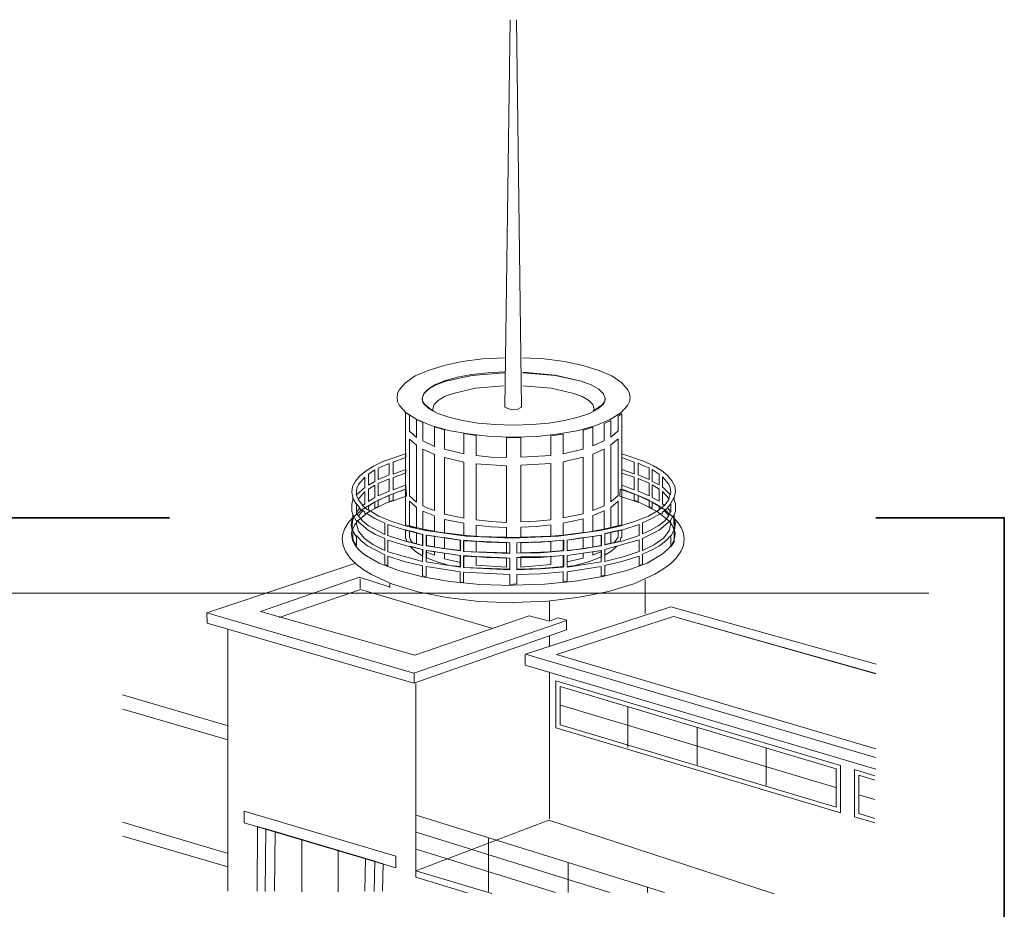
# Model space of a CAD drawing. Header units: millimetres. Extents: x 0 to 10560344, y -63228 to 177747.
# Tile 112 of 126: x 124507 to 129875, y 62638 to 67491. Entities that reach past the tile are written whole.
import ezdxf

# ---------------------------------------------------------------- set-up
doc = ezdxf.new("R2010")
doc.units = ezdxf.units.MM
doc.layers.add('005', color=9, linetype='Continuous', lineweight=5)
doc.layers.add('035', color=82, linetype='Continuous', lineweight=35)
doc.layers.add('xxhiddenxx', color=40, linetype='Continuous', lineweight=0, plot=False)

msp = doc.modelspace()

# ---------------------------------------------------------------- linework, layer by layer
at = {"layer": '005', "color": 7, "linetype": 'Continuous'}
for p, q in [((127181.4, 67490.4), (127151.8, 65377.6)), ((127242.7, 65377.6), (127216, 67491.3)), ((126734.5, 65578.3), (126820.6, 65605)), ((126820.6, 65605), (126920.4, 65625.8)), ((126920.4, 65625.8), (127031.1, 65640.6)), ((127031.1, 65640.6), (127150.8, 65646.5)), ((127248.7, 65646.5), (127367.3, 65640.6)), ((127367.3, 65640.6), (127478, 65625.8)), ((127478, 65625.8), (127577.9, 65605)), ((127577.9, 65605), (127663.9, 65578.3)), ((126610, 65511.1), (126663.4, 65547.6)), ((126663.4, 65547.6), (126734.5, 65578.3)), ((126829.5, 65522.9), (126894.7, 65541.7)), ((126831.5, 65520), (126973.8, 65550.6)), ((126894.7, 65541.7), (126971.8, 65555.5)), ((126971.8, 65555.5), (127056.9, 65565.5)), ((126973.8, 65550.6), (127147.8, 65565.5)), ((127056.9, 65565.5), (127150.8, 65570.4)), ((127250.6, 65568.4), (127426.6, 65551.6)), ((127250.6, 65565.5), (127426.6, 65550.6)), ((127426.6, 65551.6), (127569, 65520)), ((127426.6, 65550.6), (127569, 65520)), ((127663.9, 65578.3), (127735.1, 65547.6)), ((127735.1, 65547.6), (127789.5, 65511.1)), ((126576.4, 65472.5), (126610, 65511.1)), ((126735.6, 65477.5), (126775.1, 65501.2)), ((126736.5, 65476.5), (126777.1, 65499.2)), ((126775.1, 65501.2), (126829.5, 65522.9)), ((126777.1, 65499.2), (126831.5, 65520)), ((127145.8, 65493.3), (126992.6, 65480.4)), ((127404.9, 65480.4), (127250.6, 65493.3)), ((127569, 65520), (127623.4, 65499.2)), ((127569, 65520), (127623.4, 65499.2)), ((127623.4, 65499.2), (127664.9, 65476.5)), ((127623.4, 65499.2), (127664.9, 65476.5)), ((127789.5, 65511.1), (127823.1, 65472.5)), ((126564.5, 65430), (126567.5, 65451.7)), ((126567.5, 65451.7), (126576.4, 65472.5)), ((126701.9, 65424.1), (126709.8, 65451.7)), ((126701.9, 65424.1), (126710.8, 65450.8)), ((126709.8, 65451.7), (126735.6, 65477.5)), ((126710.8, 65450.8), (126736.5, 65476.5)), ((126823.5, 65434.9), (126788.9, 65414.2)), ((126870, 65452.7), (126823.5, 65434.9)), ((126992.6, 65480.4), (126870, 65452.7)), ((127527.5, 65452.7), (127404.9, 65480.4)), ((127573.9, 65434.9), (127527.5, 65452.7)), ((127609.5, 65414.2), (127573.9, 65434.9)), ((127664.9, 65476.5), (127690.6, 65450.8)), ((127664.9, 65476.5), (127690.6, 65450.8)), ((127690.6, 65450.8), (127699.5, 65424.1)), ((127690.6, 65450.8), (127699.5, 65424.1)), ((127823.1, 65472.5), (127831, 65451.7)), ((127831, 65451.7), (127834.9, 65430)), ((126567.5, 65408.2), (126564.5, 65430)), ((126577.4, 65387.5), (126567.5, 65408.2)), ((126614.9, 65347), (126577.4, 65387.5)), ((126703.9, 65409.2), (126701.9, 65424.1)), ((126705.9, 65406.3), (126701.9, 65424.1)), ((126711.8, 65394.4), (126703.9, 65409.2)), ((126717.7, 65389.5), (126705.9, 65406.3)), ((126740.5, 65367.7), (126711.8, 65394.4)), ((126762.2, 65355.9), (126717.7, 65389.5)), ((126767.2, 65391.4), (126759.3, 65367.7)), ((126788.9, 65414.2), (126767.2, 65391.4)), ((127631.3, 65391.4), (127609.5, 65414.2)), ((127639.2, 65367.7), (127631.3, 65391.4)), ((127682.7, 65389.5), (127634.3, 65355.9)), ((127689.6, 65394.4), (127659.9, 65367.7)), ((127695.5, 65406.3), (127682.7, 65389.5)), ((127696.5, 65409.2), (127689.6, 65394.4)), ((127699.5, 65424.1), (127695.5, 65406.3)), ((127699.5, 65424.1), (127696.5, 65409.2)), ((127821.1, 65387.5), (127784.5, 65347)), ((127831, 65408.2), (127821.1, 65387.5)), ((127834.9, 65430), (127831, 65408.2)), ((126611, 65300.5), (126611, 65348.9)), ((126611, 65348.9), (126631.7, 65333.1)), ((126631.7, 65333.1), (126611, 65348.9)), ((126611, 65348.9), (126631.7, 65333.1)), ((126673.3, 65310.4), (126614.9, 65347)), ((126631.7, 65333.1), (126631.7, 65247.1)), ((126787, 65343), (126740.5, 65367.7)), ((126759.3, 65367.7), (126762.2, 65355.9)), ((126847.3, 65322.2), (126787, 65343)), ((127151.8, 65377.6), (127174.5, 65367.7)), ((127174.5, 65367.7), (127197.2, 65363.8)), ((127197.2, 65363.8), (127220, 65365.7)), ((127220, 65365.7), (127242.7, 65377.6)), ((127613.5, 65343), (127552.2, 65322.2)), ((127659.9, 65367.7), (127613.5, 65343)), ((127634.3, 65355.9), (127639.2, 65367.7)), ((127784.5, 65347), (127726.2, 65310.4)), ((127769.7, 65328.2), (127790.4, 65342)), ((127769.7, 65249.1), (127769.7, 65328.2)), ((127790.4, 65342), (127790.4, 65302.4)), ((126611, 65260.9), (126611, 65300.5)), ((126671.3, 65309.4), (126705.9, 65293.6)), ((126671.3, 65212.5), (126671.3, 65309.4)), ((126751.3, 65277.7), (126673.3, 65310.4)), ((126705.9, 65293.6), (126705.9, 65193.7)), ((126845.3, 65251), (126751.3, 65277.7)), ((126921.4, 65304.4), (126847.3, 65322.2)), ((127005.5, 65290.6), (126921.4, 65304.4)), ((127099.4, 65282.7), (127005.5, 65290.6)), ((127199.2, 65279.7), (127099.4, 65282.7)), ((127300.1, 65282.7), (127199.2, 65279.7)), ((127393, 65290.6), (127300.1, 65282.7)), ((127478, 65304.4), (127393, 65290.6)), ((127552.2, 65322.2), (127478, 65304.4)), ((127649.1, 65277.7), (127555.2, 65251)), ((127726.2, 65310.4), (127649.1, 65277.7)), ((127694.6, 65288.6), (127730.1, 65305.4)), ((127694.6, 65193.7), (127694.6, 65288.6)), ((127730.1, 65305.4), (127730.1, 65214.5)), ((127790.4, 65302.4), (127790.4, 65260.9)), ((126611, 65126.5), (126611, 65260.9)), ((126631.7, 65247.1), (126671.3, 65212.5)), ((126769.2, 65163.1), (126769.2, 65269.8)), ((126769.2, 65269.8), (126822.6, 65254)), ((126822.6, 65254), (126822.6, 65149.2)), ((126953, 65231.3), (126845.3, 65251)), ((126929.3, 65233.3), (126996.5, 65223.4)), ((126929.3, 65123.5), (126929.3, 65233.3)), ((127071.7, 65218.4), (126953, 65231.3)), ((126996.5, 65223.4), (126996.5, 65114.6)), ((127199.2, 65214.5), (127071.7, 65218.4)), ((127327.7, 65218.4), (127199.2, 65214.5)), ((127446.4, 65231.3), (127327.7, 65218.4)), ((127403.9, 65221.4), (127471.1, 65230.3)), ((127403.9, 65114.6), (127403.9, 65221.4)), ((127555.2, 65251), (127446.4, 65231.3)), ((127471.1, 65230.3), (127471.1, 65123.5)), ((127578.9, 65252.1), (127632.3, 65267.9)), ((127578.9, 65149.2), (127578.9, 65252.1)), ((127632.3, 65267.9), (127632.3, 65166)), ((127730.1, 65214.5), (127751.9, 65231.3)), ((127751.9, 65231.3), (127769.7, 65249.1)), ((127790.4, 65260.9), (127790.4, 64935.7)), ((126631.7, 65202.6), (126671.3, 65170)), ((126631.7, 64893.2), (126631.7, 65202.6)), ((126671.3, 65170), (126671.3, 64858.5)), ((126705.9, 65193.7), (126769.2, 65163.1)), ((127161.7, 65212.5), (127199.2, 65209.5)), ((127161.7, 65102.8), (127161.7, 65212.5)), ((127199.2, 65209.5), (127238.8, 65212.5)), ((127238.8, 65212.5), (127238.8, 65104.7)), ((127632.3, 65166), (127694.6, 65193.7)), ((127769.7, 65205.6), (127730.1, 65173)), ((127730.1, 65173), (127730.1, 64860.5)), ((127769.7, 64896.1), (127769.7, 65205.6)), ((126611, 65123.5), (126487.4, 65081)), ((126613, 65126.5), (126611, 65126.5)), ((126611, 65102.8), (126611, 65123.5)), ((126613, 65102.8), (126613, 65126.5)), ((126705.9, 65149.2), (126769.2, 65118.6)), ((126705.9, 64839.8), (126705.9, 65149.2)), ((126769.2, 65118.6), (126769.2, 64814.1)), ((126822.6, 65149.2), (126929.3, 65123.5)), ((126996.5, 65114.6), (127077.6, 65105.7)), ((127238.8, 65104.7), (127403.9, 65114.6)), ((127471.1, 65123.5), (127578.9, 65149.2)), ((127694.6, 65149.2), (127632.3, 65121.5)), ((127632.3, 65121.5), (127632.3, 64814.1)), ((127694.6, 64839.8), (127694.6, 65149.2)), ((127914, 65081), (127790.4, 65123.5)), ((127790.4, 65123.5), (127790.4, 65102.8)), ((126487.4, 65081), (126437, 65056.3)), ((126522, 65070.1), (126461.7, 65044.4)), ((126522, 65007.8), (126522, 65070.1)), ((126543.7, 65077.1), (126611, 65102.8)), ((126543.7, 65011.8), (126543.7, 65077.1)), ((126611, 65037.5), (126611, 65102.8)), ((126611, 65102.8), (126613, 65102.8)), ((126822.6, 65102.8), (126929.3, 65077.1)), ((126822.6, 64793.3), (126822.6, 65102.8)), ((126929.3, 65077.1), (126929.3, 64772.6)), ((126996.5, 64762.7), (126996.5, 65068.1)), ((126996.5, 65068.1), (127161.7, 65058.3)), ((127077.6, 65105.7), (127161.7, 65102.8)), ((127161.7, 65058.3), (127161.7, 64748.8)), ((127403.9, 65070.1), (127238.8, 65061.2)), ((127238.8, 65061.2), (127238.8, 64751.8)), ((127403.9, 64762.7), (127403.9, 65070.1)), ((127578.9, 65104.7), (127471.1, 65079)), ((127471.1, 65079), (127471.1, 64774.5)), ((127578.9, 64795.3), (127578.9, 65104.7)), ((127790.4, 65102.8), (127857.7, 65077.1)), ((127857.7, 65077.1), (127857.7, 65014.8)), ((127878.4, 65072.1), (127908.1, 65058.3)), ((127878.4, 65007.8), (127878.4, 65072.1)), ((127908.1, 65058.3), (127938.7, 65047.4)), ((127963.5, 65057.3), (127914, 65081)), ((128006, 65031.6), (127963.5, 65057.3)), ((126395.5, 65030.6), (126361.8, 65002.9)), ((126437, 65056.3), (126395.5, 65030.6)), ((126442.9, 65035.5), (126408.3, 65011.8)), ((126408.3, 65011.8), (126408.3, 64951.5)), ((126442.9, 64972.3), (126442.9, 65035.5)), ((126461.7, 65044.4), (126461.7, 64982.2)), ((126461.7, 64982.2), (126522, 65007.8)), ((126611, 65037.5), (126543.7, 65011.8)), ((126543.7, 64993), (126611, 65016.7)), ((126611, 65016.7), (126611, 65037.5)), ((126613, 65037.5), (126611, 65037.5)), ((126611, 65018.7), (126613, 65018.7)), ((126611, 64953.5), (126611, 65018.7)), ((126613, 65018.7), (126613, 65037.5)), ((127790.4, 65037.5), (127790.4, 65016.7)), ((127857.7, 65014.8), (127790.4, 65037.5)), ((127790.4, 65016.7), (127857.7, 64996)), ((127938.7, 64982.2), (127878.4, 65007.8)), ((127938.7, 65047.4), (127938.7, 64982.2)), ((127955.6, 65037.5), (127993.1, 65011.8)), ((127955.6, 64972.3), (127955.6, 65037.5)), ((127993.1, 65011.8), (127993.1, 64953.5)), ((128038.6, 65004.9), (128006, 65031.6)), ((128063.3, 64976.2), (128038.6, 65004.9)), ((126338.1, 64974.2), (126322.3, 64944.6)), ((126361.8, 65002.9), (126338.1, 64974.2)), ((126354.9, 64955.5), (126346, 64935.7)), ((126389.5, 64996), (126354.9, 64955.5)), ((126389.5, 64939.6), (126389.5, 64996)), ((126408.3, 64951.5), (126442.9, 64972.3)), ((126442.9, 64951.5), (126408.3, 64930.7)), ((126442.9, 64884.3), (126442.9, 64951.5)), ((126522, 64986.1), (126461.7, 64960.4)), ((126461.7, 64960.4), (126461.7, 64893.2)), ((126522, 64918.8), (126522, 64986.1)), ((126543.7, 64925.8), (126543.7, 64993)), ((126611, 64951.5), (126543.7, 64925.8)), ((126613, 64953.5), (126611, 64953.5)), ((126611, 64930.7), (126611, 64951.5)), ((126613, 64930.7), (126613, 64953.5)), ((127790.4, 64951.5), (127790.4, 64930.7)), ((127790.4, 64951.5), (127790.4, 64923.8)), ((127790.4, 64935.7), (127790.4, 64951.5)), ((127857.7, 64925.8), (127790.4, 64951.5)), ((127857.7, 64996), (127857.7, 64925.8)), ((127878.4, 64989.1), (127938.7, 64963.4)), ((127878.4, 64918.8), (127878.4, 64989.1)), ((127938.7, 64963.4), (127938.7, 64893.2)), ((127993.1, 64953.5), (127955.6, 64972.3)), ((127955.6, 64953.5), (127993.1, 64930.7)), ((127955.6, 64884.3), (127955.6, 64953.5)), ((128010.9, 64942.6), (128010.9, 64998)), ((128010.9, 64998), (128045.5, 64957.4)), ((128045.5, 64957.4), (128054.4, 64937.6)), ((128078.2, 64946.6), (128063.3, 64976.2)), ((126322.3, 64944.6), (126317.3, 64913.9)), ((126317.3, 64913.9), (126324.3, 64884.3)), ((126352, 64878.3), (126341.1, 64901.1)), ((126343, 64900.1), (126389.5, 64939.6)), ((126346, 64935.7), (126343, 64913.9)), ((126343, 64913.9), (126343, 64900.1)), ((126389.5, 64916.9), (126352.9, 64874.4)), ((126389.5, 64849.7), (126389.5, 64916.9)), ((126408.3, 64930.7), (126408.3, 64863.5)), ((126440.9, 64859.6), (126522, 64897.1)), ((126461.7, 64893.2), (126522, 64918.8)), ((126461.7, 64870.4), (126522, 64896.1)), ((126522, 64897.1), (126614.9, 64929.7)), ((126522, 64896.1), (126522, 64860.5)), ((126543.7, 64905), (126611, 64930.7)), ((126543.7, 64870.4), (126543.7, 64905)), ((126611, 64930.7), (126613, 64930.7)), ((126611, 64920.8), (126611, 64930.7)), ((126611, 64905), (126611, 64920.8)), ((126611, 64735), (126611, 64905)), ((126614.9, 64929.7), (126616.9, 64891.2)), ((127730.1, 64860.5), (127769.7, 64896.1)), ((127780.5, 64929.7), (127779.6, 64891.2)), ((127874.5, 64897.1), (127780.5, 64929.7)), ((127790.4, 64930.7), (127857.7, 64905)), ((127790.4, 64923.8), (127790.4, 64907)), ((127790.4, 64907), (127790.4, 64735)), ((127857.7, 64905), (127857.7, 64870.4)), ((127955.6, 64859.6), (127874.5, 64897.1)), ((127938.7, 64893.2), (127878.4, 64918.8)), ((127878.4, 64896.1), (127938.7, 64870.4)), ((127878.4, 64860.5), (127878.4, 64896.1)), ((127993.1, 64930.7), (127993.1, 64865.5)), ((128055.4, 64900.1), (128010.9, 64942.6)), ((128010.9, 64849.7), (128010.9, 64916.9)), ((128010.9, 64916.9), (128048.5, 64877.3)), ((128044.5, 64878.3), (128054.4, 64901.1)), ((128054.4, 64937.6), (128057.4, 64916.9)), ((128057.4, 64916.9), (128055.4, 64900.1)), ((128076.2, 64884.3), (128083.1, 64916.9)), ((128083.1, 64916.9), (128078.2, 64946.6)), ((126318.3, 64850.6), (126317.3, 64830.9)), ((126324.3, 64870.4), (126318.3, 64850.6)), ((126341.1, 64849.7), (126322.3, 64882.3)), ((126324.3, 64884.3), (126324.3, 64870.4)), ((126361.8, 64827.9), (126343, 64849.7)), ((126343, 64849.7), (126343, 64807.1)), ((126352.9, 64874.4), (126378.6, 64841.7)), ((126374.7, 64819), (126440.9, 64859.6)), ((126378.6, 64841.7), (126389.5, 64849.7)), ((126408.3, 64863.5), (126442.9, 64884.3)), ((126408.3, 64837.8), (126442.9, 64860.5)), ((126503.2, 64853.6), (126413.2, 64809.1)), ((126442.9, 64860.5), (126442.9, 64825.9)), ((126461.7, 64834.8), (126461.7, 64870.4)), ((126616.9, 64891.2), (126503.2, 64853.6)), ((126522, 64860.5), (126543.7, 64870.4)), ((126671.3, 64858.5), (126631.7, 64893.2)), ((126671.3, 64830.9), (126631.7, 64865.5)), ((126631.7, 64865.5), (126631.7, 64728)), ((127769.7, 64865.5), (127730.1, 64830.9)), ((127769.7, 64728), (127769.7, 64865.5)), ((127779.6, 64891.2), (127893.3, 64853.6)), ((127857.7, 64870.4), (127878.4, 64860.5)), ((127893.3, 64853.6), (127983.2, 64809.1)), ((127938.7, 64870.4), (127938.7, 64834.8)), ((127993.1, 64865.5), (127955.6, 64884.3)), ((127955.6, 64860.5), (127993.1, 64839.8)), ((127955.6, 64825.9), (127955.6, 64860.5)), ((128021.8, 64819), (127955.6, 64859.6)), ((128022.8, 64841.7), (128010.9, 64849.7)), ((128048.5, 64877.3), (128022.8, 64841.7)), ((128039.6, 64830.9), (128057.4, 64849.7)), ((128055.4, 64849.7), (128074.2, 64882.3)), ((128057.4, 64849.7), (128057.4, 64807.1)), ((128076.2, 64870.4), (128076.2, 64884.3)), ((128082.1, 64851.7), (128076.2, 64870.4)), ((128083.1, 64830.9), (128082.1, 64851.7)), ((126317.3, 64830.9), (126318.3, 64811.1)), ((126318.3, 64811.1), (126324.3, 64791.3)), ((126322.3, 64774.5), (126374.7, 64819)), ((126324.3, 64791.3), (126324.3, 64770.6)), ((126352.9, 64784.4), (126342.1, 64803.2)), ((126343, 64805.2), (126361.8, 64827.9)), ((126343, 64807.1), (126343, 64805.2)), ((126413.2, 64809.1), (126352, 64759.7)), ((126354.9, 64784.4), (126378.6, 64814.1)), ((126375.7, 64810.1), (126360.8, 64824)), ((126403.4, 64817), (126375.7, 64841.7)), ((126378.6, 64814.1), (126389.5, 64805.2)), ((126389.5, 64805.2), (126389.5, 64795.3)), ((126389.5, 64795.3), (126396.4, 64800.2)), ((126396.4, 64800.2), (126442.9, 64770.6)), ((126408.3, 64817), (126408.3, 64837.8)), ((126464.7, 64783.4), (126408.3, 64817)), ((126442.9, 64825.9), (126461.7, 64834.8)), ((126671.3, 64719.2), (126671.3, 64830.9)), ((126735.6, 64824.9), (126705.9, 64839.8)), ((126769.2, 64784.4), (126705.9, 64810.1)), ((126705.9, 64810.1), (126705.9, 64712.2)), ((126769.2, 64814.1), (126735.6, 64824.9)), ((126929.3, 64772.6), (126822.6, 64793.3)), ((127471.1, 64774.5), (127578.9, 64795.3)), ((127632.3, 64814.1), (127694.6, 64839.8)), ((127694.6, 64812.1), (127632.3, 64786.4)), ((127694.6, 64712.2), (127694.6, 64812.1)), ((127730.1, 64830.9), (127730.1, 64719.2)), ((127993.1, 64817), (127934.8, 64783.4)), ((127938.7, 64834.8), (127955.6, 64825.9)), ((128004, 64800.2), (127956.5, 64771.5)), ((127983.2, 64809.1), (128044.5, 64759.7)), ((127993.1, 64817), (128020.8, 64841.7)), ((127993.1, 64839.8), (127993.1, 64817)), ((128010.9, 64798.2), (128004, 64800.2)), ((128022.8, 64814.1), (128010.9, 64805.2)), ((128010.9, 64805.2), (128010.9, 64798.2)), ((128020.8, 64810.1), (128035.6, 64824)), ((128074.2, 64774.5), (128021.8, 64819)), ((128046.5, 64784.4), (128022.8, 64814.1)), ((128055.4, 64807.1), (128039.6, 64830.9)), ((128043.5, 64784.4), (128053.4, 64803.2)), ((128057.4, 64807.1), (128055.4, 64807.1)), ((128076.2, 64791.3), (128082.1, 64811.1)), ((128076.2, 64772.6), (128076.2, 64791.3)), ((128082.1, 64811.1), (128083.1, 64830.9)), ((126298.6, 64745.9), (126280.8, 64716.2)), ((126321.3, 64773.5), (126298.6, 64745.9)), ((126314.4, 64736), (126321.3, 64773.5)), ((126320.3, 64705.3), (126314.4, 64736)), ((126327.3, 64774.5), (126318.3, 64740.9)), ((126318.3, 64740.9), (126322.3, 64712.2)), ((126320.3, 64706.3), (126322.3, 64774.5)), ((126324.3, 64770.6), (126327.3, 64774.5)), ((126343, 64755.7), (126325.3, 64788.4)), ((126352, 64759.7), (126332.2, 64733)), ((126346, 64758.7), (126343, 64741.9)), ((126343, 64741.9), (126353.9, 64701.4)), ((126406.3, 64707.3), (126346, 64758.7)), ((126376.7, 64756.7), (126354.9, 64784.4)), ((126408.3, 64731), (126376.7, 64756.7)), ((126442.9, 64770.6), (126497.3, 64744.9)), ((126536.8, 64753.8), (126464.7, 64783.4)), ((126497.3, 64744.9), (126497.3, 64683.6)), ((126515.1, 64737.9), (126515.1, 64676.6)), ((126604, 64708.3), (126515.1, 64737.9)), ((126621.9, 64727.1), (126536.8, 64753.8)), ((126735.6, 64705.3), (126611, 64735)), ((126769.2, 64700.4), (126769.2, 64784.4)), ((126929.3, 64744.9), (126822.6, 64765.6)), ((126822.6, 64765.6), (126822.6, 64691.5)), ((126929.3, 64679.6), (126929.3, 64744.9)), ((127077.6, 64753.8), (126996.5, 64762.7)), ((127161.7, 64748.8), (127077.6, 64753.8)), ((127238.8, 64751.8), (127322.8, 64755.7)), ((127322.8, 64755.7), (127403.9, 64762.7)), ((127403.9, 64735), (127322.8, 64727.1)), ((127403.9, 64674.7), (127403.9, 64735)), ((127578.9, 64767.6), (127471.1, 64744.9)), ((127471.1, 64744.9), (127471.1, 64679.6)), ((127578.9, 64693.5), (127578.9, 64767.6)), ((127632.3, 64786.4), (127632.3, 64700.4)), ((127790.4, 64735), (127660.9, 64705.3)), ((127859.6, 64753.8), (127771.7, 64727.1)), ((127795.4, 64709.3), (127885.4, 64737.9)), ((127934.8, 64783.4), (127859.6, 64753.8)), ((127885.4, 64737.9), (127885.4, 64676.6)), ((127956.5, 64771.5), (127902.2, 64746.8)), ((127902.2, 64746.8), (127902.2, 64686.5)), ((127991.2, 64732), (128023.8, 64756.7)), ((127993.1, 64707.3), (128055.4, 64758.7)), ((128023.8, 64756.7), (128046.5, 64784.4)), ((128044.5, 64759.7), (128064.3, 64733)), ((128057.4, 64744.9), (128047.5, 64702.4)), ((128053.4, 64755.7), (128071.2, 64788.4)), ((128055.4, 64758.7), (128057.4, 64744.9)), ((128073.2, 64773.5), (128081.1, 64736)), ((128097.9, 64745.9), (128073.2, 64773.5)), ((128076.2, 64706.3), (128074.2, 64774.5)), ((128083.1, 64744.9), (128076.2, 64772.6)), ((128076.2, 64712.2), (128083.1, 64744.9)), ((128081.1, 64736), (128077.1, 64706.3)), ((128115.7, 64717.2), (128097.9, 64745.9)), ((126269.9, 64686.5), (126265.9, 64656.9)), ((126280.8, 64716.2), (126269.9, 64686.5)), ((126315.4, 64690.5), (126320.3, 64705.3)), ((126316.4, 64682.6), (126315.4, 64690.5)), ((126321.3, 64653.9), (126316.4, 64682.6)), ((126332.2, 64733), (126320.3, 64706.3)), ((126322.3, 64712.2), (126324.3, 64712.2)), ((126339.1, 64674.7), (126322.3, 64705.3)), ((126324.3, 64712.2), (126324.3, 64658.9)), ((126353.9, 64701.4), (126384.6, 64663.8)), ((126447.9, 64682.6), (126406.3, 64707.3)), ((126497.3, 64683.6), (126408.3, 64731)), ((126497.3, 64660.8), (126447.9, 64682.6)), ((126703.9, 64683.6), (126604, 64708.3)), ((126611, 64709.3), (126705.9, 64683.6)), ((126611, 64702.4), (126611, 64709.3)), ((126611, 64662.8), (126611, 64702.4)), ((126719.7, 64705.3), (126621.9, 64727.1)), ((126631.7, 64728), (126671.3, 64719.2)), ((126631.7, 64702.4), (126671.3, 64693.5)), ((126631.7, 64667.7), (126631.7, 64702.4)), ((126671.3, 64693.5), (126671.3, 64633.1)), ((126703.9, 64623.3), (126703.9, 64683.6)), ((126705.9, 64712.2), (126769.2, 64700.4)), ((126705.9, 64683.6), (126705.9, 64686.5)), ((126705.9, 64686.5), (126705.9, 64626.2)), ((126705.9, 64683.6), (126705.9, 64623.3)), ((126705.9, 64623.3), (126705.9, 64683.6)), ((126942.2, 64673.7), (126719.7, 64705.3)), ((126877.9, 64683.6), (126735.6, 64705.3)), ((126822.6, 64691.5), (126929.3, 64679.6)), ((127032.1, 64669.7), (126877.9, 64683.6)), ((126996.5, 64733), (126996.5, 64672.7)), ((127077.6, 64725.1), (126996.5, 64733)), ((127161.7, 64721.1), (127077.6, 64725.1)), ((127161.7, 64667.7), (127161.7, 64721.1)), ((127322.8, 64727.1), (127238.8, 64723.1)), ((127238.8, 64723.1), (127238.8, 64667.7)), ((127515.6, 64683.6), (127359.4, 64669.7)), ((127671.8, 64705.3), (127444.4, 64673.7)), ((127471.1, 64679.6), (127578.9, 64693.5)), ((127660.9, 64705.3), (127515.6, 64683.6)), ((127632.3, 64700.4), (127694.6, 64712.2)), ((127771.7, 64727.1), (127671.8, 64705.3)), ((127697.5, 64688.5), (127790.4, 64709.3)), ((127697.5, 64686.5), (127795.4, 64709.3)), ((127697.5, 64628.2), (127697.5, 64688.5)), ((127697.5, 64626.2), (127697.5, 64686.5)), ((127730.1, 64719.2), (127769.7, 64728)), ((127730.1, 64695.4), (127769.7, 64705.3)), ((127730.1, 64635.1), (127730.1, 64695.4)), ((127769.7, 64705.3), (127769.7, 64667.7)), ((127790.4, 64709.3), (127790.4, 64702.4)), ((127790.4, 64702.4), (127790.4, 64665.8)), ((127902.2, 64686.5), (127950.6, 64708.3)), ((127902.2, 64660.8), (127993.1, 64707.3)), ((127950.6, 64708.3), (127991.2, 64732)), ((128047.5, 64702.4), (128016.8, 64663.8)), ((128057.4, 64674.7), (128074.2, 64705.3)), ((128064.3, 64733), (128076.2, 64706.3)), ((128080.1, 64684.5), (128075.2, 64654.9)), ((128076.2, 64642.1), (128076.2, 64712.2)), ((128077.1, 64706.3), (128081.1, 64691.5)), ((128081.1, 64691.5), (128080.1, 64684.5)), ((128126.6, 64687.5), (128115.7, 64717.2)), ((128130.5, 64658.9), (128126.6, 64687.5)), ((126265.9, 64656.9), (126270.9, 64621.3)), ((126334.1, 64626.2), (126321.3, 64653.9)), ((126324.3, 64658.9), (126331.2, 64641)), ((126331.2, 64641), (126343, 64623.3)), ((126343, 64676.6), (126368.8, 64648)), ((126343, 64623.3), (126343, 64676.6)), ((126368.8, 64648), (126404.4, 64621.3)), ((126384.6, 64663.8), (126433, 64628.2)), ((126433, 64628.2), (126497.3, 64595.6)), ((126497.3, 64595.6), (126497.3, 64660.8)), ((126515.1, 64676.6), (126603.1, 64648)), ((126604, 64624.2), (126515.1, 64651.9)), ((126515.1, 64651.9), (126515.1, 64588.6)), ((126603.1, 64648), (126703.9, 64623.3)), ((126613, 64662.8), (126611, 64662.8)), ((126615.9, 64647), (126613, 64662.8)), ((126705.9, 64623.3), (126615.9, 64647)), ((126638.7, 64651.9), (126631.7, 64667.7)), ((126650.5, 64637.1), (126638.7, 64651.9)), ((126671.3, 64633.1), (126650.5, 64637.1)), ((126908.6, 64651.9), (126722.7, 64679.6)), ((126722.7, 64679.6), (126722.7, 64621.3)), ((126910.5, 64651.9), (126724.7, 64679.6)), ((126769.2, 64674.7), (126724.7, 64679.6)), ((126724.7, 64679.6), (126724.7, 64623.3)), ((126724.7, 64679.6), (126724.7, 64623.3)), ((126769.2, 64616.3), (126769.2, 64674.7)), ((126910.5, 64651.9), (126822.6, 64665.8)), ((126822.6, 64665.8), (126822.6, 64607.4)), ((126908.6, 64593.6), (126908.6, 64651.9)), ((126910.5, 64595.6), (126910.5, 64651.9)), ((126910.5, 64595.6), (126910.5, 64651.9)), ((126927.3, 64648.9), (126927.3, 64590.6)), ((127180.4, 64637.1), (126927.3, 64648.9)), ((127052.9, 64641), (126929.3, 64651.9)), ((126929.3, 64651.9), (126929.3, 64590.6)), ((127192.3, 64662.8), (126942.2, 64673.7)), ((126996.5, 64672.7), (127161.7, 64667.7)), ((126996.5, 64588.6), (126996.5, 64647)), ((126996.5, 64647), (127161.7, 64640.1)), ((127194.3, 64665.8), (127032.1, 64669.7)), ((127180.4, 64637.1), (127052.9, 64641)), ((127161.7, 64640.1), (127161.7, 64583.7)), ((127180.4, 64581.7), (127180.4, 64637.1)), ((127180.4, 64579.8), (127180.4, 64637.1)), ((127444.4, 64673.7), (127192.3, 64662.8)), ((127359.4, 64669.7), (127194.3, 64665.8)), ((127218, 64637.1), (127349.5, 64641)), ((127218, 64637.1), (127347.5, 64641)), ((127218, 64581.7), (127218, 64637.1)), ((127218, 64581.7), (127218, 64637.1)), ((127238.8, 64667.7), (127403.9, 64674.7)), ((127403.9, 64644), (127238.8, 64640.1)), ((127238.8, 64640.1), (127238.8, 64583.7)), ((127347.5, 64641), (127471.1, 64651.9)), ((127349.5, 64641), (127474.1, 64651.9)), ((127403.9, 64588.6), (127403.9, 64644)), ((127471.1, 64651.9), (127474.1, 64651.9)), ((127471.1, 64651.9), (127471.1, 64593.6)), ((127471.1, 64595.6), (127471.1, 64651.9)), ((127474.1, 64651.9), (127474.1, 64595.6)), ((127474.1, 64651.9), (127474.1, 64595.6)), ((127492.9, 64651.9), (127678.7, 64679.6)), ((127492.9, 64651.9), (127676.7, 64679.6)), ((127492.9, 64651.9), (127578.9, 64665.8)), ((127492.9, 64593.6), (127492.9, 64651.9)), ((127492.9, 64595.6), (127492.9, 64651.9)), ((127492.9, 64595.6), (127492.9, 64651.9)), ((127578.9, 64665.8), (127578.9, 64604.5)), ((127632.3, 64672.7), (127678.7, 64679.6)), ((127632.3, 64614.4), (127632.3, 64672.7)), ((127676.7, 64679.6), (127676.7, 64621.3)), ((127678.7, 64679.6), (127678.7, 64623.3)), ((127678.7, 64679.6), (127678.7, 64623.3)), ((127697.5, 64600.5), (127885.4, 64653.9)), ((127797.4, 64648.9), (127697.5, 64626.2)), ((127780.5, 64647), (127697.5, 64628.2)), ((127747.9, 64637.1), (127730.1, 64635.1)), ((127769.7, 64667.7), (127747.9, 64637.1)), ((127785.5, 64665.8), (127780.5, 64647)), ((127790.4, 64665.8), (127785.5, 64665.8)), ((127885.4, 64676.6), (127797.4, 64648.9)), ((127885.4, 64653.9), (127885.4, 64590.6)), ((127902.2, 64595.6), (127902.2, 64660.8)), ((127967.4, 64628.2), (127902.2, 64595.6)), ((128016.8, 64663.8), (127967.4, 64628.2)), ((127995.1, 64621.3), (128030.7, 64648)), ((128030.7, 64648), (128057.4, 64676.6)), ((128057.4, 64676.6), (128057.4, 64616.3)), ((128057.4, 64616.3), (128076.2, 64642.1)), ((128075.2, 64654.9), (128062.3, 64627.2)), ((128125.6, 64623.3), (128130.5, 64658.9)), ((126270.9, 64621.3), (126285.7, 64587.7)), ((126285.7, 64587.7), (126308.5, 64554)), ((126355.9, 64599.5), (126334.1, 64626.2)), ((126385.6, 64573.8), (126355.9, 64599.5)), ((126466.6, 64527.4), (126385.6, 64573.8)), ((126404.4, 64621.3), (126497.3, 64572.8)), ((126515.1, 64588.6), (126703.9, 64535.3)), ((126703.9, 64600.5), (126604, 64624.2)), ((126705.9, 64600.5), (126633.7, 64619.3)), ((126633.7, 64619.3), (126665.4, 64590.6)), ((126665.4, 64590.6), (126705.9, 64564.9)), ((126703.9, 64535.3), (126703.9, 64600.5)), ((126705.9, 64626.2), (126705.9, 64623.3)), ((126705.9, 64602.5), (126705.9, 64597.5)), ((126705.9, 64600.5), (126705.9, 64602.5)), ((126705.9, 64595.6), (126705.9, 64600.5)), ((126705.9, 64564.9), (126705.9, 64600.5)), ((126705.9, 64597.5), (126705.9, 64595.6)), ((126722.7, 64621.3), (126908.6, 64593.6)), ((126908.6, 64567.9), (126722.7, 64595.6)), ((126722.7, 64595.6), (126722.7, 64533.3)), ((126724.7, 64623.3), (126769.2, 64616.3)), ((126724.7, 64623.3), (126814.7, 64606.5)), ((126910.5, 64567.9), (126724.7, 64595.6)), ((126769.2, 64590.6), (126724.7, 64595.6)), ((126724.7, 64595.6), (126724.7, 64586.7)), ((126724.7, 64595.6), (126724.7, 64556)), ((126724.7, 64586.7), (126769.2, 64569.9)), ((126769.2, 64569.9), (126769.2, 64590.6)), ((126814.7, 64606.5), (126910.5, 64595.6)), ((126822.6, 64607.4), (126910.5, 64595.6)), ((126910.5, 64567.9), (126822.6, 64581.7)), ((126822.6, 64581.7), (126822.6, 64551.1)), ((126927.3, 64590.6), (127180.4, 64579.8)), ((126929.3, 64590.6), (127180.4, 64581.7)), ((127161.7, 64583.7), (126996.5, 64588.6)), ((127349.5, 64584.7), (127218, 64581.7)), ((127347.5, 64583.7), (127218, 64581.7)), ((127238.8, 64583.7), (127403.9, 64588.6)), ((127471.1, 64593.6), (127347.5, 64583.7)), ((127474.1, 64595.6), (127349.5, 64584.7)), ((127474.1, 64595.6), (127471.1, 64595.6)), ((127676.7, 64621.3), (127492.9, 64593.6)), ((127588.8, 64606.5), (127492.9, 64595.6)), ((127578.9, 64604.5), (127492.9, 64595.6)), ((127678.7, 64595.6), (127492.9, 64567.9)), ((127492.9, 64567.9), (127676.7, 64595.6)), ((127492.9, 64567.9), (127578.9, 64581.7)), ((127578.9, 64581.7), (127578.9, 64554)), ((127678.7, 64623.3), (127588.8, 64606.5)), ((127678.7, 64623.3), (127632.3, 64614.4)), ((127632.3, 64588.6), (127678.7, 64595.6)), ((127678.7, 64590.6), (127632.3, 64569.9)), ((127632.3, 64569.9), (127632.3, 64588.6)), ((127676.7, 64595.6), (127676.7, 64533.3)), ((127678.7, 64595.6), (127678.7, 64590.6)), ((127678.7, 64561), (127678.7, 64595.6)), ((127762.8, 64619.3), (127697.5, 64600.5)), ((127697.5, 64600.5), (127697.5, 64569.9)), ((127697.5, 64535.3), (127697.5, 64600.5)), ((127697.5, 64569.9), (127736.1, 64594.6)), ((127736.1, 64594.6), (127762.8, 64619.3)), ((127885.4, 64590.6), (127797.4, 64561.9)), ((127902.2, 64574.8), (127952.6, 64596.6)), ((127902.2, 64518.4), (127902.2, 64574.8)), ((128009.9, 64574.8), (127927.9, 64527.4)), ((127952.6, 64596.6), (127995.1, 64621.3)), ((128039.6, 64600.5), (128009.9, 64574.8)), ((128062.3, 64627.2), (128039.6, 64600.5)), ((128088, 64556), (128111.8, 64589.6)), ((128111.8, 64589.6), (128125.6, 64623.3)), ((126335.1, 64524.4), (125528.4, 64256.5)), ((126308.5, 64554), (126340.1, 64522.4)), ((126340.1, 64522.4), (126379.6, 64491.8)), ((126573.4, 64485.8), (126466.6, 64527.4)), ((126497.3, 64572.8), (126497.3, 64521.4)), ((126497.3, 64521.4), (126515.1, 64511.5)), ((126515.1, 64511.5), (126515.1, 64564.9)), ((126515.1, 64564.9), (126604, 64536.3)), ((126604, 64536.3), (126703.9, 64511.5)), ((126722.7, 64533.3), (126908.6, 64504.6)), ((126724.7, 64556), (126784, 64533.3)), ((126784, 64533.3), (126850.2, 64514.5)), ((126822.6, 64551.1), (126910.5, 64530.3)), ((126908.6, 64504.6), (126908.6, 64567.9)), ((126910.5, 64507.6), (126910.5, 64567.9)), ((126910.5, 64530.3), (126910.5, 64567.9)), ((126927.3, 64564.9), (126927.3, 64502.6)), ((127180.4, 64554), (126927.3, 64564.9)), ((126929.3, 64567.9), (126929.3, 64502.6)), ((127052.9, 64557), (126929.3, 64567.9)), ((126996.5, 64516.5), (126996.5, 64563)), ((126996.5, 64563), (127161.7, 64556)), ((127180.4, 64554), (127052.9, 64557)), ((127161.7, 64556), (127161.7, 64504.6)), ((127180.4, 64493.7), (127180.4, 64554)), ((127180.4, 64490.8), (127180.4, 64554)), ((127218, 64558), (127349.5, 64560)), ((127218, 64493.7), (127218, 64558)), ((127218, 64556), (127347.5, 64558)), ((127218, 64490.8), (127218, 64556)), ((127403.9, 64563), (127238.8, 64561)), ((127238.8, 64561), (127238.8, 64504.6)), ((127347.5, 64558), (127471.1, 64567.9)), ((127349.5, 64560), (127474.1, 64567.9)), ((127403.9, 64518.4), (127403.9, 64563)), ((127471.1, 64567.9), (127471.1, 64504.6)), ((127471.1, 64528.3), (127471.1, 64567.9)), ((127471.1, 64567.9), (127474.1, 64567.9)), ((127474.1, 64528.3), (127471.1, 64528.3)), ((127474.1, 64567.9), (127474.1, 64507.6)), ((127474.1, 64567.9), (127474.1, 64528.3)), ((127492.9, 64567.9), (127492.9, 64507.6)), ((127492.9, 64504.6), (127492.9, 64567.9)), ((127492.9, 64533.3), (127492.9, 64567.9)), ((127578.9, 64554), (127492.9, 64533.3)), ((127676.7, 64533.3), (127492.9, 64504.6)), ((127536.4, 64514.5), (127614.4, 64535.3)), ((127614.4, 64535.3), (127678.7, 64561)), ((127797.4, 64561.9), (127697.5, 64535.3)), ((127697.5, 64514.5), (127795.4, 64537.2)), ((127795.4, 64537.2), (127885.4, 64564.9)), ((127927.9, 64527.4), (127818.1, 64486.8)), ((127885.4, 64564.9), (127885.4, 64514.5)), ((128016.8, 64494.8), (128056.4, 64524.4)), ((128056.4, 64524.4), (128088, 64556)), ((126379.6, 64491.8), (126426.1, 64464.1)), ((126703.9, 64452.2), (126573.4, 64485.8)), ((126703.9, 64511.5), (126703.9, 64458.1)), ((126722.7, 64507.6), (126908.6, 64478.9)), ((126722.7, 64454.2), (126722.7, 64507.6)), ((126850.2, 64514.5), (126910.5, 64507.6)), ((126908.6, 64478.9), (126908.6, 64423.5)), ((126927.3, 64502.6), (127180.4, 64490.8)), ((126927.3, 64421.6), (126927.3, 64476.9)), ((126927.3, 64476.9), (127180.4, 64465.1)), ((126929.3, 64502.6), (127180.4, 64493.7)), ((127161.7, 64504.6), (126996.5, 64516.5)), ((127349.5, 64496.7), (127218, 64493.7)), ((127347.5, 64494.8), (127218, 64490.8)), ((127218, 64465.1), (127347.5, 64469)), ((127238.8, 64504.6), (127403.9, 64518.4)), ((127471.1, 64504.6), (127347.5, 64494.8)), ((127347.5, 64469), (127471.1, 64478.9)), ((127474.1, 64507.6), (127349.5, 64496.7)), ((127471.1, 64478.9), (127471.1, 64425.5)), ((127492.9, 64507.6), (127536.4, 64514.5)), ((127492.9, 64478.9), (127676.7, 64507.6)), ((127492.9, 64428.5), (127492.9, 64478.9)), ((127676.7, 64507.6), (127676.7, 64456.2)), ((127818.1, 64486.8), (127686.6, 64453.2)), ((127697.5, 64461.1), (127697.5, 64514.5)), ((127885.4, 64514.5), (127902.2, 64518.4)), ((127970.4, 64466.1), (128016.8, 64494.8)), ((126359.9, 64449.3), (125820, 64263.4)), ((126526.9, 64395.9), (126359.9, 64449.3)), ((126362.8, 64441.3), (126362.8, 64387.9)), ((126426.1, 64464.1), (126539.8, 64412.7)), ((126525, 64393.9), (126525, 64415.7)), ((126703.9, 64458.1), (126722.7, 64454.2)), ((126852.2, 64426.5), (126703.9, 64452.2)), ((127016.3, 64410.7), (126852.2, 64426.5)), ((126908.6, 64423.5), (126927.3, 64421.6)), ((127180.4, 64465.1), (127180.4, 64409.7)), ((127197.2, 64411.7), (127218, 64414.6)), ((127218, 64414.6), (127218, 64465.1)), ((127536.4, 64428.5), (127370.3, 64412.7)), ((127471.1, 64425.5), (127492.9, 64428.5)), ((127686.6, 64453.2), (127536.4, 64428.5)), ((127676.7, 64456.2), (127697.5, 64461.1)), ((127717.3, 64372.2), (127855.7, 64414.6)), ((127855.7, 64414.6), (127970.4, 64466.1)), ((127918, 64252.5), (127918, 64435.4)), ((126364.8, 64383), (125921.9, 64230.8)), ((127087.5, 64170.5), (126364.8, 64383)), ((126539.8, 64412.7), (126678.2, 64370.2)), ((126678.2, 64370.2), (126835.4, 64338.5)), ((127192.3, 64404.8), (127016.3, 64410.7)), ((127180.4, 64409.7), (127197.2, 64406.7)), ((127370.3, 64412.7), (127192.3, 64406.7)), ((127192.3, 64406.7), (127192.3, 64404.8)), ((127197.2, 64406.7), (127197.2, 64411.7)), ((127559.1, 64340.5), (127717.3, 64372.2)), ((126835.4, 64338.5), (127010.4, 64317.8)), ((127010.4, 64317.8), (127197.2, 64310.8)), ((127197.2, 64312.8), (127384.1, 64319.7)), ((127197.2, 64310.8), (127197.2, 64312.8)), ((127384.1, 64319.7), (127559.1, 64340.5)), ((127395, 64213), (127395, 64321.7)), ((125528.4, 64256.5), (126655.5, 63926.3)), ((125528.4, 64256.5), (125529.4, 64200.1)), ((125820, 64263.4), (126662.4, 64025.1)), ((127264.5, 64030.1), (128056.4, 64289.1)), ((128056.4, 64289.1), (129177.5, 63975.7)), ((125529.4, 64200.1), (126655.5, 63871.9)), ((126655.5, 63926.3), (127487.9, 64214)), ((126662.4, 64025.1), (127284.2, 64239.7)), ((127284.2, 64239.7), (127395, 64211)), ((127395, 64211), (127441.5, 64227.8)), ((127434.5, 64028.1), (128072.2, 64235.7)), ((128072.2, 64235.7), (127434.5, 64028.1)), ((127441.5, 64227.8), (127486.9, 64217.9)), ((127487.9, 64162.6), (127487.9, 64213)), ((128072.2, 64235.7), (129174.6, 63925.3)), ((129174.6, 63923.3), (128072.2, 64235.7)), ((125642.1, 62736.9), (125642.1, 64164.5)), ((125642.1, 64164.5), (125642.1, 63563.4)), ((126655.5, 63871.9), (127487.9, 64162.6)), ((127395, 64128.9), (127395, 64073.6)), ((127263.5, 64028.1), (127263.5, 63970.7)), ((129172.6, 63466.5), (127264.5, 64030.1)), ((129175.6, 63514), (127434.5, 64028.1)), ((127434.5, 64028.1), (129175.6, 63514)), ((127263.5, 63970.7), (129175.6, 63402.2)), ((127395, 63934.2), (127395, 63131.4)), ((126658.4, 63926.3), (126658.4, 63872.9)), ((127429.6, 63884.7), (128981.8, 63422.1)), ((127429.6, 63627.7), (127429.6, 63884.7)), ((126666.3, 63869.9), (126666.3, 62845.7)), ((127453.3, 63853.1), (128959, 63404.2)), ((127453.3, 63644.5), (127453.3, 63853.1)), ((125643.1, 63638.5), (125068.7, 63808.6)), ((125068.7, 63808.6), (125643.1, 63638.5)), ((125070.6, 63729.5), (125642.1, 63563.4)), ((125642.1, 63563.4), (125070.6, 63729.5)), ((127455.3, 63751.3), (128957.1, 63302.4)), ((127823.1, 63744.3), (127823.1, 63520.9)), ((128981.8, 63165), (127429.6, 63627.7)), ((128959, 63195.6), (127453.3, 63644.5)), ((128200.7, 63631.7), (128200.7, 63427)), ((128577.4, 63518.9), (128577.4, 63314.3)), ((128959, 63404.2), (128959, 63195.6)), ((128981.8, 63422.1), (128981.8, 63165)), ((129057.9, 63400.3), (129057.9, 63143.2)), ((129169.6, 63366.7), (129057.9, 63400.3)), ((129081.6, 63161), (129081.6, 63369.6)), ((129081.6, 63369.6), (129169.6, 63343)), ((129087.6, 63261.9), (129168.6, 63237.2)), ((129168.6, 63237.2), (129087.6, 63261.9)), ((125731.1, 63173.9), (126557.6, 62928.7)), ((125731.1, 63109.6), (125731.1, 63173.9)), ((126667.3, 62847.6), (127393, 63125.5)), ((128022.8, 62730), (126669.3, 63151.1)), ((126669.3, 63151.1), (128022.8, 62730)), ((127393, 63125.5), (128620.9, 62723.1)), ((129057.9, 63143.2), (129169.6, 63109.6)), ((129169.6, 63134.3), (129081.6, 63161)), ((125643.1, 62943.5), (125068.7, 63113.6)), ((125068.7, 63113.6), (125643.1, 62943.5)), ((126557.6, 62864.4), (125731.1, 63109.6)), ((125804.2, 63089.9), (125801.3, 62736.9)), ((126488.4, 62887.2), (125804.2, 63089.9)), ((125848.7, 63078), (125845.8, 62735.9)), ((126442.9, 62901), (125848.7, 63078)), ((125070.6, 63036.5), (125642.1, 62869.4)), ((125642.1, 62869.4), (125070.6, 63036.5)), ((125897.2, 62736.9), (125900.1, 63062.2)), ((125900.1, 63062.2), (126392.5, 62914.8)), ((126045.5, 63021.6), (126045.5, 62733.9)), ((126045.5, 62733.9), (126045.5, 63021.6)), ((127724.2, 62730), (126669.3, 63059.2)), ((126669.3, 63059.2), (127724.2, 62730)), ((127063.8, 63027.6), (127063.8, 62734.9)), ((127063.8, 62734.9), (127063.8, 63027.6)), ((127428.6, 62730), (126669.3, 62966.3)), ((126669.3, 62966.3), (127428.6, 62730)), ((126243.2, 62963.3), (126243.2, 62733.9)), ((126243.2, 62733.9), (126243.2, 62963.3)), ((126392.5, 62914.8), (126389.5, 62736.9)), ((126557.6, 62928.7), (126557.6, 62864.4)), ((126439.9, 62735.9), (126442.9, 62901)), ((126485.4, 62736.9), (126488.4, 62887.2)), ((127496.8, 62894.1), (127496.8, 62730)), ((127496.8, 62730), (127496.8, 62894.1)), ((127080.6, 62724), (126667.3, 62847.6)), ((126667.3, 62813), (126667.3, 62844.7)), ((126947.1, 62728), (126667.3, 62813)), ((127929.8, 62759.6), (127929.8, 62730)), ((127929.8, 62730), (127929.8, 62759.6))]:
    msp.add_line(p, q, dxfattribs=at)
at = {"layer": '035', "color": 7}
for points in [[(84137.2, 58343.9), (84137.2, 58343.9), (129875.2, 58343.9), (129875.2, 64774.2), (129175.6, 64774.2)], [(125323.5, 64774.2), (84137.2, 64774.2)]]:
    msp.add_lwpolyline(points, dxfattribs=at)
at = {"layer": 'xxhiddenxx', "color": 7}
msp.add_line((129464.2, 64363.2), (84548.1, 64363.2), dxfattribs=at)

doc.saveas('drawing.dxf')
